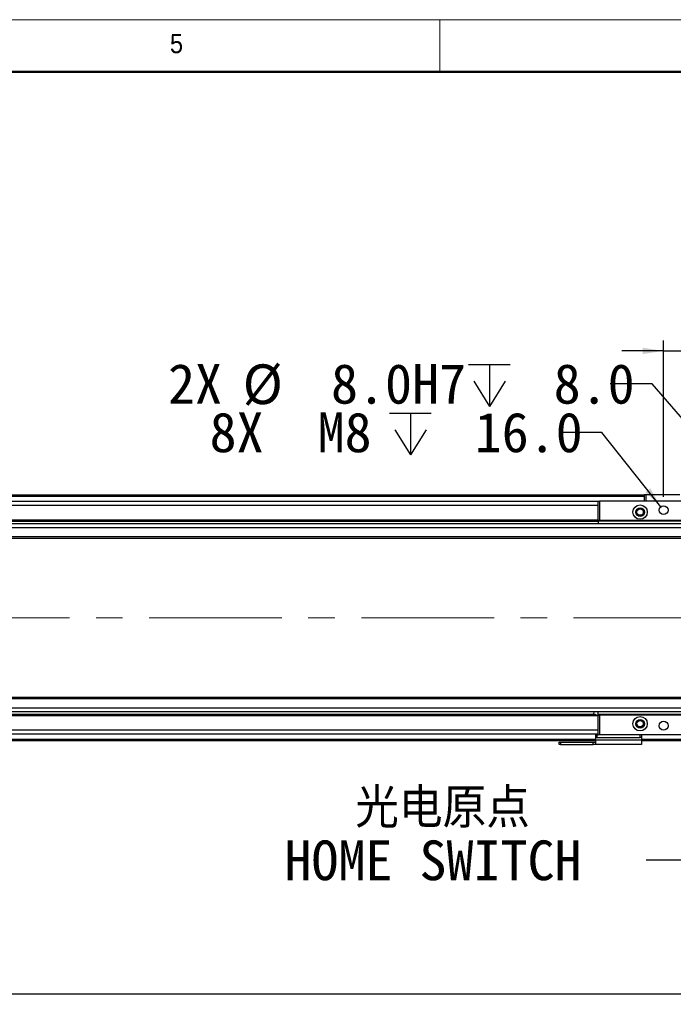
# Model space of a CAD drawing. Header units: millimetres. Extents: x 40 to 3331, y 40 to 2336.
# Tile 9 of 11: x 1758 to 2259, y 1582 to 2336. Entities that reach past the tile are written whole.
import ezdxf

# ---------------------------------------------------------------- set-up
doc = ezdxf.new("R2010")
doc.units = ezdxf.units.MM
doc.header["$LTSCALE"] = 8
doc.linetypes.add('CENTERX2', pattern=[20.32, 12.7, -2.54, 2.54, -2.54])
doc.layers.add('DIMNS', color=7, linetype='Continuous')
doc.styles.add('SLDTEXTSTYLE0', font='Gothic.ttf', dxfattribs={"width": 0.913})
doc.styles.add('SLDTEXTSTYLE7', font='txt')
doc.styles.add('SLDTEXTSTYLE8', font='txt', dxfattribs={"bigfont": 'bigfont'})
doc.dimstyles.new('SLDDIMSTYLE0', dxfattribs={"dimtxt": 30.4, "dimasz": 16, "dimexe": 0, "dimexo": 0.0625, "dimgap": 7.6, "dimtad": 2, "dimdec": 1, "dimrnd": 1e-09, "dimzin": 4, "dimdsep": 46, "dimtxsty": 'SLDTEXTSTYLE7', "dimsah": 1, "dimcen": 0.09, "dimadec": 0, "dimazin": 1, "dimtfac": 1, "dimtdec": 1, "dimtmove": 0, "dimatfit": 0, "dimfxl": 0, "dimfrac": 2, "dimtolj": 1, "dimtzin": 12, "dimarcsym": 0})
doc.dimstyles.new('SLDDIMSTYLE1', dxfattribs={"dimtxt": 30.4, "dimasz": 16, "dimexe": 0, "dimexo": 0.0625, "dimgap": 7.6, "dimtad": 2, "dimdec": 1, "dimrnd": 1e-09, "dimzin": 4, "dimdsep": 46, "dimtxsty": 'SLDTEXTSTYLE7', "dimsah": 1, "dimcen": 0.09, "dimadec": 0, "dimazin": 1, "dimtfac": 1, "dimtdec": 1, "dimtofl": 0, "dimtmove": 0, "dimatfit": 3, "dimfxl": 0, "dimfrac": 2, "dimtolj": 1, "dimtzin": 12, "dimarcsym": 0})
doc.dimstyles.new('SLDDIMSTYLE3', dxfattribs={"dimtxt": 0.18, "dimasz": 16, "dimexe": 0, "dimexo": 0.0625, "dimgap": 0, "dimtad": 0, "dimtih": 1, "dimtoh": 1, "dimdec": 0, "dimrnd": 1e-09, "dimzin": 0, "dimdsep": 46, "dimtxsty": 'Standard', "dimsah": 1, "dimcen": 0.09, "dimadec": 0, "dimazin": 0, "dimtfac": 16, "dimtdec": 0, "dimtofl": 0, "dimtmove": 0, "dimatfit": 3, "dimfxl": 0, "dimfrac": 2, "dimtolj": 1, "dimtzin": 0, "dimarcsym": 0})
doc.dimstyles.new('SLDDIMSTYLE5', dxfattribs={"dimtxt": 30.4, "dimasz": 16, "dimexe": 0, "dimexo": 0.0625, "dimgap": 7.6, "dimtad": 0, "dimtih": 1, "dimtoh": 1, "dimdec": 1, "dimrnd": 1e-09, "dimzin": 4, "dimdsep": 46, "dimtxsty": 'SLDTEXTSTYLE7', "dimsah": 1, "dimcen": 0, "dimadec": 0, "dimazin": 1, "dimtfac": 1, "dimtdec": 1, "dimtofl": 0, "dimtmove": 0, "dimatfit": 3, "dimfxl": 0, "dimfrac": 2, "dimtolj": 1, "dimtzin": 12, "dimarcsym": 0})
doc.dimstyles.new('SLDDIMSTYLE6', dxfattribs={"dimtxt": 30.4, "dimasz": 16, "dimexe": 0, "dimexo": 0.0625, "dimgap": 7.6, "dimtad": 0, "dimtih": 1, "dimtoh": 1, "dimdec": 6, "dimrnd": 1e-09, "dimzin": 12, "dimdsep": 46, "dimtxsty": 'SLDTEXTSTYLE7', "dimsah": 1, "dimcen": 0, "dimadec": 0, "dimazin": 3, "dimtfac": 1, "dimtdec": 1, "dimtofl": 0, "dimtmove": 0, "dimatfit": 3, "dimfxl": 0, "dimfrac": 2, "dimtolj": 1, "dimtzin": 12, "dimarcsym": 0})

# ---------------------------------------------------------------- blocks, each defined once
blk = doc.blocks.new('_D_14')
at = {"layer": 'DIMNS'}
for p, q in [((2251.35, 1970.69), (2251.35, 2090.44)), ((2401.35, 1970.69), (2401.35, 2090.44)), ((2251.35, 2082.44), (2219.35, 2082.44)), ((2251.35, 2082.44), (2401.35, 2082.44)), ((2401.35, 2082.44), (2433.35, 2082.44))]:
    blk.add_line(p, q, dxfattribs=at)
for points in [[(2251.35, 2082.44), (2235.35, 2084.84), (2235.35, 2080.04)], [(2401.35, 2082.44), (2417.35, 2080.04), (2417.35, 2084.84)]]:
    blk.add_solid(points, dxfattribs=at)
at = {"layer": 'DIMNS', "insert": (2276.21, 2122.33), "char_height": 30.4, "attachment_point": 1, "style": 'SLDTEXTSTYLE7'}
blk.add_mtext('150.0', dxfattribs=at)
blk = doc.blocks.new('SW_SYMBOL_HOLE_DEPTH')
at = {"layer": 'DIMNS', "color": 0}
for p, q in [((0, 7000), (6400, 7000)), ((3200, 7000), (3200, 600)), ((800, 4440), (3200, 600)), ((5600, 4440), (3200, 600))]:
    blk.add_line(p, q, dxfattribs=at)
blk = doc.blocks.new('_D_16')
at = {"layer": 'DIMNS'}
for p, q in [((2242.5, 2057.13), (2210.5, 2057.13)), ((2323.73, 1963.55), (2242.5, 2057.13))]:
    blk.add_line(p, q, dxfattribs=at)
blk.add_solid([(2323.73, 1963.55), (2315.05, 1977.2), (2311.43, 1974.06)], dxfattribs=at)
at = {"layer": 'DIMNS', "xscale": 0.004985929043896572, "yscale": 0.004985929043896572, "zscale": 0.004985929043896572}
blk.add_blockref('SW_SYMBOL_HOLE_DEPTH', (2101.99, 2037.01), dxfattribs=at)
at = {"layer": 'DIMNS', "char_height": 30.4, "attachment_point": 1, "style": 'SLDTEXTSTYLE7'}
for s, insert in [('2X ', (1871.86, 2072.45)), ('%%c', (1929.03, 2072.15)), (' 8.0H7 ', (1976, 2072.45)), (' 8.0', (2146.49, 2072.45))]:
    blk.add_mtext(s, dxfattribs=dict(at, insert=insert))
blk = doc.blocks.new('_D_21')
at = {"layer": 'DIMNS'}
for p, q in [((2203.99, 2019.97), (2171.99, 2019.97)), ((2249.23, 1963.19), (2203.99, 2019.97))]:
    blk.add_line(p, q, dxfattribs=at)
blk.add_solid([(2249.23, 1963.19), (2241.14, 1977.2), (2237.38, 1974.21)], dxfattribs=at)
at = {"layer": 'DIMNS', "xscale": 0.004985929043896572, "yscale": 0.004985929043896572, "zscale": 0.004985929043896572}
blk.add_blockref('SW_SYMBOL_HOLE_DEPTH', (2041.53, 1999.85), dxfattribs=at)
at = {"layer": 'DIMNS', "char_height": 30.4, "attachment_point": 1, "style": 'SLDTEXTSTYLE7'}
for s, insert in [('8X  M8 ', (1903.68, 2035.29)), (' 16.0', (2086.03, 2035.29))]:
    blk.add_mtext(s, dxfattribs=dict(at, insert=insert))
blk = doc.blocks.new('_D_22')
at = {"layer": 'DIMNS'}
for p, q in [((526.35, 1729.12), (526.35, 1582.23)), ((2326.35, 1727.57), (2326.35, 1582.23)), ((526.35, 1590.23), (2326.35, 1590.23))]:
    blk.add_line(p, q, dxfattribs=at)
for points in [[(526.35, 1590.23), (542.35, 1587.83), (542.35, 1592.63)], [(2326.35, 1590.23), (2310.35, 1592.63), (2310.35, 1587.83)]]:
    blk.add_solid(points, dxfattribs=at)
at = {"layer": 'DIMNS', "insert": (1359.69, 1630.11), "char_height": 30.4, "attachment_point": 1, "style": 'SLDTEXTSTYLE7'}
blk.add_mtext('1800.0', dxfattribs=at)
blk = doc.blocks.new('SW_NOTE_6')
at = {"layer": 'DIMNS', "color": 0, "char_height": 30.4, "attachment_point": 1}
for s, insert, style in [('  光电原点', (-277.05, 55.16), 'SLDTEXTSTYLE8'), ('HOME SWITCH', (-277.05, 14.97), 'SLDTEXTSTYLE7')]:
    blk.add_mtext(s, dxfattribs=dict(at, insert=insert, style=style))

msp = doc.modelspace()

# ---------------------------------------------------------------- linework, layer by layer
at = {"color": 7, "linetype": 'Continuous', "lineweight": 18}
for p, q in [((3320, 2336), (40, 2336)), ((2080, 2296), (2080, 2336)), ((80, 2296), (3280, 2296))]:
    msp.add_line(p, q, dxfattribs=at)
at = {"color": 7, "linetype": 'Continuous', "lineweight": 50}
msp.add_line((3280, 2296), (80, 2296), dxfattribs=at)
at = {"color": 7, "linetype": 'Continuous', "lineweight": 25}
for p, q in [((2236.8487091, 1972.0266006), (615.8486874, 1972.0266006)), ((615.8486874, 1971.8266047), (2236.8487091, 1971.8266047)), ((615.8486874, 1971.6266013), (2236.8487091, 1971.6266013)), ((615.8486874, 1971.5266071), (2236.8487091, 1971.5266071)), ((2201.3486595, 1952.5266058), (2201.3486595, 1967.5266064)), ((2201.3486595, 1967.5266064), (2202.3487062, 1967.5266064)), ((2202.3487062, 1967.5266064), (2202.3487062, 1952.5266058)), ((2450.348732, 1967.5266064), (2202.3487062, 1967.5266064)), ((2236.8487091, 1972.226604), (2237.1486396, 1972.5266017)), ((2237.8486366, 1972.226604), (2236.8487091, 1972.226604)), ((2236.8487091, 1967.5266064), (2236.8487091, 1972.226604)), ((2237.1486396, 1972.5266017), (2237.9729719, 1972.5266017)), ((2237.8486366, 1972.226604), (2237.9729719, 1972.5266017)), ((2263.8486595, 1972.226604), (2237.8486366, 1972.226604)), ((2237.8486366, 1972.226604), (2237.8486366, 1967.5266064)), ((2237.9729719, 1972.5266017), (2263.7244434, 1972.5266017)), ((2201.3486595, 1967.0266054), (651.3486774, 1967.0266054)), ((651.3486774, 1953.0266068), (2201.3486595, 1953.0266068)), ((2201.3486595, 1952.596604), (652.8335483, 1952.596604)), ((2202.3487062, 1952.5266058), (2201.3486595, 1952.5266058)), ((2201.3486595, 1952.5266058), (2201.3486595, 1952.0266048)), ((2314.8288698, 1952.5266058), (2202.3487062, 1952.5266058)), ((2468.8487024, 1950.0266008), (382.8486771, 1950.0266008)), ((2468.8487024, 1947.0266021), (382.8486771, 1947.0266021)), ((653.5992593, 1952.0225145), (2201.3486595, 1952.0225145)), ((2313.9486284, 1952.0266048), (2201.3486595, 1952.0266048)), ((2201.3486595, 1952.0266048), (2201.3486595, 1950.0266008)), ((2468.8487024, 1940.0265991), (382.8486771, 1940.0265991)), ((382.8486771, 1939.0266008), (2468.8487024, 1939.0266008)), ((2468.8487024, 1817.0266069), (382.8486771, 1817.0266069)), ((2468.8487024, 1816.0266049), (382.8486771, 1816.0266049)), ((2468.8487024, 1809.0266056), (382.8486771, 1809.0266056)), ((2468.8487024, 1806.026607), (382.8486771, 1806.026607)), ((2199.0981073, 1804.0306933), (651.3486774, 1804.0306933)), ((2199.8637886, 1803.4566037), (651.3486774, 1803.4566037)), ((2201.3486595, 1803.0266009), (651.3486774, 1803.0266009)), ((2197.839734, 1806.026607), (2197.7486581, 1804.7244317)), ((2201.3486595, 1804.0266029), (2201.3486595, 1806.026607)), ((2451.3486595, 1804.0266029), (2201.3486595, 1804.0266029)), ((2201.3486595, 1804.0266029), (2201.3486595, 1803.5266019)), ((2201.3486595, 1788.5266013), (2201.3486595, 1803.5266019)), ((2201.3486595, 1803.5266019), (2202.3487062, 1803.5266019)), ((2202.3487062, 1803.5266019), (2202.3487062, 1788.5266013)), ((2450.348732, 1803.5266019), (2202.3487062, 1803.5266019)), ((2201.3486595, 1789.0266023), (651.3486774, 1789.0266023)), ((2199.3486852, 1786.5266047), (2199.3486852, 1788.5266013)), ((2199.3486852, 1788.5266013), (2200.348732, 1788.5266013)), ((2200.348732, 1786.5266047), (2199.3486852, 1786.5266047)), ((2199.3486852, 1784.6932701), (2199.3486852, 1786.5266047)), ((2200.348732, 1788.5266013), (2200.348732, 1786.5266047)), ((2200.348732, 1788.5266013), (2201.3486595, 1788.5266013)), ((2200.348732, 1786.5266047), (2233.3487243, 1786.5266047)), ((2202.3487062, 1788.5266013), (2201.3486595, 1788.5266013)), ((2450.348732, 1788.5266013), (2202.3487062, 1788.5266013)), ((2233.3487243, 1786.5266047), (2233.3487243, 1788.5266013)), ((2234.3486518, 1786.5266047), (2233.3487243, 1786.5266047)), ((2234.3486518, 1788.5266013), (2234.3486518, 1786.5266047)), ((2234.3486518, 1786.5266047), (2234.3486518, 1784.6932701)), ((2199.3486852, 1784.0266071), (658.3486766, 1784.0266071)), ((2171.3486881, 1781.026601), (2171.3486881, 1783.0266051)), ((2171.3486881, 1783.0266051), (2172.3487348, 1783.0266051)), ((2172.3487348, 1781.026601), (2171.3486881, 1781.026601)), ((2172.3487348, 1783.0266051), (2172.3487348, 1781.026601)), ((2172.3487348, 1783.0266051), (2197.348711, 1783.0266051)), ((2172.3487348, 1781.026601), (2197.348711, 1781.026601)), ((2197.348711, 1781.026601), (2197.348711, 1783.0266051)), ((2197.348711, 1783.0266051), (2199.3486852, 1783.0266051)), ((2199.3486852, 1781.026601), (2197.348711, 1781.026601)), ((2199.3486852, 1784.6932701), (2234.3486518, 1784.6932701)), ((2199.3486852, 1781.026601), (2199.3486852, 1784.6932701)), ((2234.3486518, 1781.026601), (2199.3486852, 1781.026601)), ((2234.3486518, 1784.6932701), (2234.3486518, 1781.026601)), ((2316.348669, 1784.0266071), (2234.3486518, 1784.0266071))]:
    msp.add_line(p, q, dxfattribs=at)
at = {"color": 8, "linetype": 'Continuous', "lineweight": 25}
for p, q in [((2236.8487091, 1971.0266061), (615.8486874, 1971.0266061)), ((2201.3486595, 1964.0266068), (651.3486774, 1964.0266068)), ((2201.3486595, 1792.0266009), (651.3486774, 1792.0266009)), ((2199.3486852, 1785.0266017), (658.3486766, 1785.0266017)), ((2316.348669, 1785.0266017), (2234.3486518, 1785.0266017))]:
    msp.add_line(p, q, dxfattribs=at)
at = {"color": 7, "linetype": 'Continuous', "lineweight": 25, "flags": 128}
msp.add_lwpolyline([(2197.7486581, 1804.7244317), (2197.9197235, 1804.6553127), (2198.4069318, 1804.4584758), (2199.1360159, 1804.1638948), (2199.9961109, 1803.8164146), (2200.8560867, 1803.4689344), (2201.3486595, 1803.2699294)], dxfattribs=at)
at = {"color": 7, "linetype": 'Continuous', "lineweight": 25}
for centre, radius in [((2233.3486833, 1959.026604), 5.5), ((2233.3486833, 1959.026604), 3.3), ((2233.3486833, 1959.026604), 3), ((2233.3486833, 1959.026604), 2.4585), ((2251.3486833, 1960.526604), 3.4), ((2233.3486833, 1797.026604), 5.5), ((2233.3486833, 1797.026604), 3.3), ((2233.3486833, 1797.026604), 3), ((2233.3486833, 1797.026604), 2.4585), ((2251.3486833, 1795.526604), 3.4)]:
    msp.add_circle(centre, radius, dxfattribs=at)
msp.add_arc((2200.5343207, 1805.1485925), 1.82, 210.1224828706, 285.8673084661, dxfattribs=at)
at = {"layer": 'DIMNS', "linetype": 'CENTERX2', "lineweight": 18}
msp.add_line((2609.1958361, 1878.026604), (234.195054, 1878.026604), dxfattribs=at)

# ---------------------------------------------------------------- block references
at = {"layer": 'DIMNS'}
msp.add_blockref('SW_NOTE_6', (2238.0761753, 1692.6813683), dxfattribs=at)

# ---------------------------------------------------------------- texts
at = {"color": 7, "linetype": 'Continuous', "lineweight": 0, "insert": (1873.3333333, 2325.1704848), "char_height": 14.8166667, "attachment_point": 1, "style": 'SLDTEXTSTYLE0'}
msp.add_mtext('5', dxfattribs=at)

# ---------------------------------------------------------------- dimensions: what is measured, and where the dimension line sits
at = {"layer": 'DIMNS'}
dim = msp.add_linear_dim(base=(2401.3486833, 2082.4426643), p1=(2251.3486833, 1960.526604), p2=(2401.3486833, 1960.526604), angle=0, dimstyle='SLDDIMSTYLE0', dxfattribs=at)
dim.commit()
dim.dimension.update_dxf_attribs({"geometry": '_D_14', "text_midpoint": (2324.6417346, 2082.4426643), "dimtype": 160})
dim = msp.add_diameter_dim_2p(p1=(2328.9706994, 1957.5058373), p2=(2323.7266672, 1963.5473707), text='2X <>H7 {\\fGDT;x} 8.0\\P', dimstyle='SLDDIMSTYLE5', dxfattribs=at)
dim.commit()
dim.dimension.update_dxf_attribs({"geometry": '_D_16', "text_midpoint": (2041.1772503, 2057.1317152), "dimtype": 163})
dim = msp.add_diameter_dim_2p(p1=(2253.4671477, 1957.8672604), p2=(2249.2302189, 1963.1859476), text='8X  M8 {\\fGDT;x} 16.0\\P', dimstyle='SLDDIMSTYLE6', override={"dimpost": '<>'}, dxfattribs=at)
dim.commit()
dim.dimension.update_dxf_attribs({"geometry": '_D_21', "text_midpoint": (2037.8354609, 2019.9711679), "dimtype": 163})
dim = msp.add_linear_dim(base=(2326.3486833, 1590.226604), p1=(526.3486833, 1739.280143), p2=(2326.3486833, 1737.726604), dimstyle='SLDDIMSTYLE1', dxfattribs=at)
dim.commit()
dim.dimension.update_dxf_attribs({"geometry": '_D_22', "text_midpoint": (1419.095563, 1590.226604), "dimtype": 160})

# ---------------------------------------------------------------- leaders
msp.add_leader([(2312.8486833, 1770.026604), (2288.8761753, 1692.6813683), (2238.0761753, 1692.6813683)], dimstyle='SLDDIMSTYLE3', dxfattribs=at)

doc.saveas('drawing.dxf')
